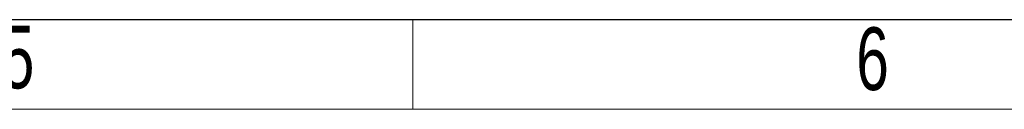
# Model space of a CAD drawing. Header units: millimetres. Extents: x 5 to 517, y 5 to 292.
# Tile 97 of 98: x 238 to 293, y 287 to 292. Entities that reach past the tile are written whole.
import ezdxf

# ---------------------------------------------------------------- set-up
doc = ezdxf.new("R2010")
doc.units = ezdxf.units.MM
doc.styles.add('SLDTEXTSTYLE1', font='TXT', dxfattribs={"width": 0.7})

msp = doc.modelspace()

# ---------------------------------------------------------------- linework, layer by layer
at = {"color": 7, "linetype": 'Continuous', "lineweight": 25}
msp.add_line((415.0034, 291.9994), (5, 291.9994), dxfattribs=at)
at = {"color": 7, "linetype": 'Continuous', "lineweight": 18}
for p, q in [((260.0034, 286.9994), (260.0034, 291.9994)), ((410.0034, 286.9994), (10, 286.9994))]:
    msp.add_line(p, q, dxfattribs=at)

# ---------------------------------------------------------------- texts
at = {"color": 7, "linetype": 'Continuous', "lineweight": 0, "char_height": 3.5, "attachment_point": 2, "style": 'SLDTEXTSTYLE1'}
for s, insert in [('5', (237.9416, 291.6653)), ('6', (285.6981, 291.5734))]:
    msp.add_mtext(s, dxfattribs=dict(at, insert=insert))

doc.saveas('drawing.dxf')
